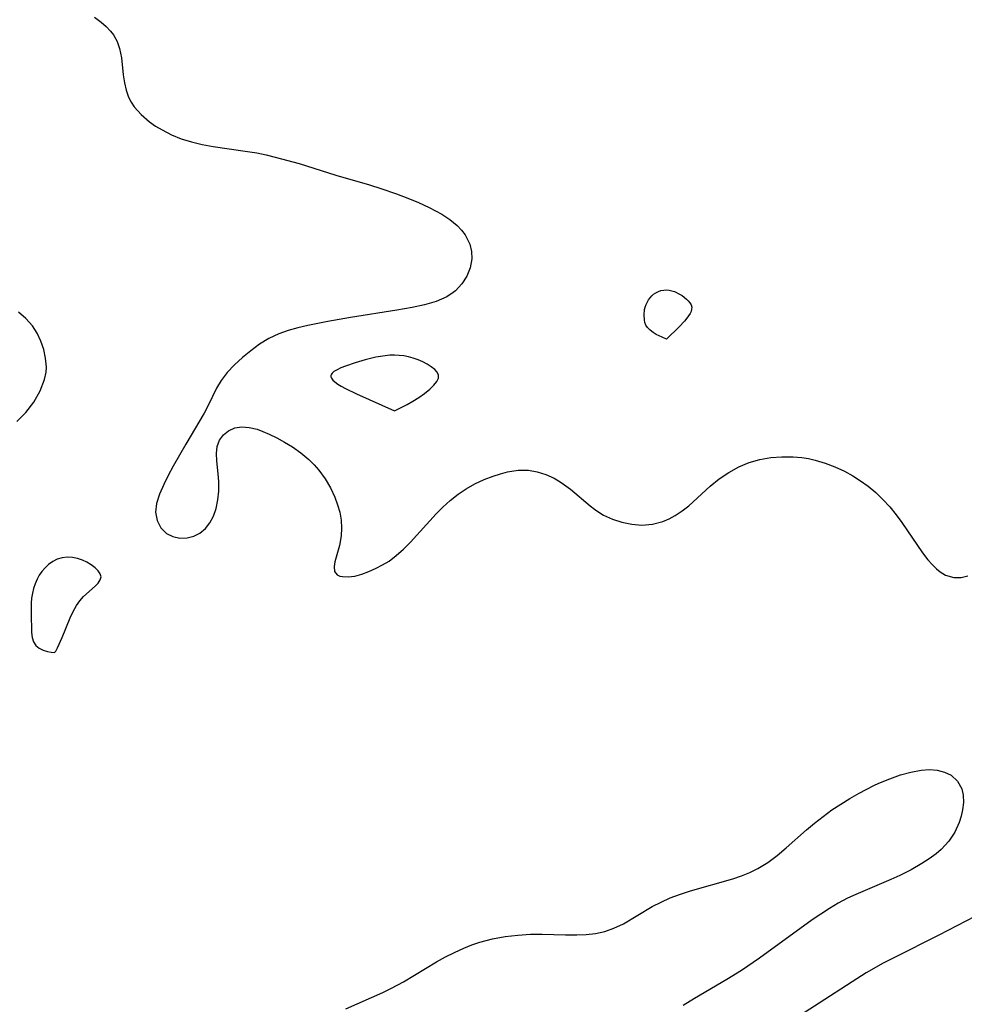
# Model space of a CAD drawing. Header units: inches. Extents: x 1073367 to 1082519, y 1569854 to 1574957.
# Tile 48 of 256: x 1074763 to 1074902, y 1572911 to 1573056. Entities that reach past the tile are written whole.
import ezdxf

# ---------------------------------------------------------------- set-up
doc = ezdxf.new("R2010")
doc.units = ezdxf.units.IN
doc.header["$MEASUREMENT"] = 0
doc.layers.add('CGG_CurvaNivelLidar_v1', color=7, linetype='Continuous', lineweight=30, true_color=0x008008)

msp = doc.modelspace()

# ---------------------------------------------------------------- linework, layer by layer
at = {"layer": 'CGG_CurvaNivelLidar_v1'}
for points in [[(1074774.408, 1573056.1864, 66), (1074775.3785, 1573055.4548, 66), (1074776.1065, 1573054.8079, 66), (1074776.7517, 1573054.1207, 66), (1074777.185, 1573053.5561, 66), (1074777.7153, 1573052.6169, 66), (1074778.0812, 1573051.5462, 66), (1074778.3335, 1573050.2086, 66), (1074778.6124, 1573047.6731, 66), (1074778.7779, 1573046.5353, 66), (1074779.0337, 1573045.4222, 66), (1074779.404, 1573044.4013, 66), (1074779.7693, 1573043.6903, 66), (1074780.2284, 1573042.9981, 66), (1074781.2556, 1573041.8337, 66), (1074782.4778, 1573040.7897, 66), (1074783.3795, 1573040.1572, 66), (1074784.3397, 1573039.5767, 66), (1074785.7081, 1573038.8837, 66), (1074787.152, 1573038.2926, 66), (1074788.6591, 1573037.811, 66), (1074790.2345, 1573037.4395, 66), (1074791.8498, 1573037.1523, 66), (1074796.5636, 1573036.4869, 66), (1074798.2767, 1573036.1978, 66), (1074799.6283, 1573035.9168, 66), (1074800.9752, 1573035.5948, 66), (1074804.4658, 1573034.6268, 66), (1074809.8699, 1573032.9479, 66), (1074814.8379, 1573031.4909, 66), (1074816.4877, 1573030.9855, 66), (1074818.8131, 1573030.1998, 66), (1074820.4504, 1573029.5706, 66), (1074822.0434, 1573028.8926, 66), (1074823.5801, 1573028.1721, 66), (1074825.4401, 1573027.175, 66), (1074826.6535, 1573026.3877, 66), (1074827.7276, 1573025.5157, 66), (1074828.3687, 1573024.8499, 66), (1074828.9098, 1573024.1345, 66), (1074829.5799, 1573022.7822, 66), (1074829.8363, 1573021.7053, 66), (1074829.8782, 1573020.608, 66), (1074829.6525, 1573019.3139, 66), (1074829.1606, 1573018.0729, 66), (1074828.4301, 1573016.9277, 66), (1074827.4707, 1573015.9267, 66), (1074827.1349, 1573015.6601, 66), (1074826.1762, 1573015.0519, 66), (1074824.6198, 1573014.37, 66), (1074822.9038, 1573013.8561, 66), (1074821.0783, 1573013.4554, 66), (1074818.8272, 1573013.0654, 66), (1074812.0134, 1573012.0064, 66), (1074808.7161, 1573011.4251, 66), (1074805.7645, 1573010.8248, 66), (1074804.2844, 1573010.4892, 66), (1074802.8501, 1573010.0992, 66), (1074801.4765, 1573009.6086, 66), (1074800.0343, 1573008.9039, 66), (1074798.6715, 1573008.0619, 66), (1074797.3669, 1573007.1164, 66), (1074796.1281, 1573006.1052, 66), (1074794.9623, 1573005.0466, 66), (1074793.9039, 1573003.931, 66), (1074792.9977, 1573002.7372, 66), (1074792.3395, 1573001.5932, 66), (1074791.1659, 1572999.1633, 66), (1074790.5061, 1572997.9292, 66), (1074787.803, 1572993.3574, 66), (1074785.9574, 1572990.1152, 66), (1074785.2294, 1572988.7621, 66), (1074784.5659, 1572987.4371, 66), (1074783.9432, 1572986.0099, 66), (1074783.5126, 1572984.6433, 66), (1074783.3644, 1572983.3512, 66), (1074783.5859, 1572982.1248, 66), (1074784.1437, 1572981.0611, 66), (1074784.9813, 1572980.2356, 66), (1074785.8991, 1572979.7709, 66), (1074786.9291, 1572979.5507, 66), (1074788.0058, 1572979.5817, 66), (1074788.9692, 1572979.8364, 66), (1074789.8781, 1572980.2953, 66), (1074790.689, 1572980.9494, 66), (1074791.3684, 1572981.7961, 66), (1074791.9035, 1572982.7932, 66), (1074792.2916, 1572983.9001, 66), (1074792.5435, 1572985.164, 66), (1074792.6564, 1572986.4701, 66), (1074792.6626, 1572987.7779, 66), (1074792.6275, 1572988.5034, 66), (1074792.3654, 1572990.9093, 66), (1074792.3046, 1572992.0124, 66), (1074792.4144, 1572993.0315, 66), (1074792.7691, 1572993.9467, 66), (1074793.3459, 1572994.7303, 66), (1074794.1054, 1572995.346, 66), (1074795.017, 1572995.7477, 66), (1074796.0351, 1572995.896, 66), (1074797.1362, 1572995.8208, 66), (1074798.2826, 1572995.5496, 66), (1074799.1625, 1572995.2298, 66), (1074800.0583, 1572994.8397, 66), (1074801.1951, 1572994.2944, 66), (1074802.3459, 1572993.6802, 66), (1074803.4852, 1572992.9864, 66), (1074804.7275, 1572992.0956, 66), (1074805.9017, 1572991.0969, 66), (1074806.6713, 1572990.336, 66), (1074807.3854, 1572989.5248, 66), (1074808.299, 1572988.2722, 66), (1074809.0797, 1572986.9429, 66), (1074809.7265, 1572985.5641, 66), (1074810.1355, 1572984.4586, 66), (1074810.4429, 1572983.3456, 66), (1074810.6442, 1572982.1668, 66), (1074810.7176, 1572981.0091, 66), (1074810.6641, 1572979.8941, 66), (1074810.4066, 1572978.4729, 66), (1074809.7332, 1572976.0579, 66), (1074809.6127, 1572975.3872, 66), (1074809.6792, 1572974.6615, 66), (1074810.0959, 1572974.1486, 66), (1074810.4711, 1572973.9697, 66), (1074810.8419, 1572973.8803, 66), (1074811.6881, 1572973.8443, 66), (1074812.6523, 1572973.972, 66), (1074813.6838, 1572974.2493, 66), (1074814.7305, 1572974.6545, 66), (1074815.7927, 1572975.1396, 66), (1074816.7485, 1572975.6117, 66), (1074817.6965, 1572976.1654, 66), (1074818.7677, 1572976.9679, 66), (1074819.8153, 1572977.918, 66), (1074820.8491, 1572978.9736, 66), (1074824.6107, 1572983.1029, 66), (1074825.6293, 1572984.1185, 66), (1074826.6918, 1572985.0785, 66), (1074827.8443, 1572985.9932, 66), (1074829.0507, 1572986.8094, 66), (1074830.3412, 1572987.5304, 66), (1074831.6691, 1572988.1447, 66), (1074833.0159, 1572988.6648, 66), (1074834.0773, 1572989.0094, 66), (1074835.1381, 1572989.2844, 66), (1074836.6755, 1572989.525, 66), (1074838.1938, 1572989.5308, 66), (1074839.4952, 1572989.3091, 66), (1074840.7615, 1572988.9015, 66), (1074841.9832, 1572988.3413, 66), (1074843.0131, 1572987.7395, 66), (1074844.3745, 1572986.746, 66), (1074847.2989, 1572984.2844, 66), (1074847.9034, 1572983.8088, 66), (1074848.5592, 1572983.3444, 66), (1074849.2317, 1572982.9411, 66), (1074850.5751, 1572982.3506, 66), (1074851.9576, 1572981.9054, 66), (1074853.4026, 1572981.5947, 66), (1074854.8875, 1572981.476, 66), (1074856.4273, 1572981.6105, 66), (1074857.9494, 1572982.0078, 66), (1074858.8834, 1572982.3926, 66), (1074859.7886, 1572982.875, 66), (1074860.7974, 1572983.5461, 66), (1074861.7663, 1572984.3117, 66), (1074864.9299, 1572987.1809, 66), (1074866.2614, 1572988.2488, 66), (1074867.6737, 1572989.2112, 66), (1074869.1658, 1572990.0326, 66), (1074870.6766, 1572990.6543, 66), (1074872.2405, 1572991.0972, 66), (1074873.8469, 1572991.3813, 66), (1074875.4783, 1572991.5194, 66), (1074877.1182, 1572991.5142, 66), (1074878.4177, 1572991.4006, 66), (1074879.3872, 1572991.2424, 66), (1074880.3499, 1572991.0263, 66), (1074881.8308, 1572990.5895, 66), (1074883.2838, 1572990.0391, 66), (1074884.6981, 1572989.3775, 66), (1074885.8857, 1572988.7131, 66), (1074887.0337, 1572987.9738, 66), (1074888.1396, 1572987.1682, 66), (1074889.2687, 1572986.2391, 66), (1074890.3318, 1572985.2357, 66), (1074891.3334, 1572984.138, 66), (1074892.2657, 1572982.9791, 66), (1074893.0952, 1572981.8471, 66), (1074896.1709, 1572977.3591, 66), (1074896.9366, 1572976.3614, 66), (1074897.5567, 1572975.6458, 66), (1074898.1948, 1572975.0149, 66), (1074898.7297, 1572974.5796, 66), (1074899.5187, 1572974.1064, 66), (1074900.7444, 1572973.7401, 66), (1074901.8187, 1572973.7325, 66), (1074902.8401, 1572973.9792, 66)], [(1074762.979, 1572996.7207, 66), (1074764.306, 1572998.0285, 66), (1074765.4705, 1572999.5499, 66), (1074766.4026, 1573001.1923, 66), (1074767.0367, 1573002.8548, 66), (1074767.2647, 1573003.9586, 66), (1074767.3086, 1573004.6905, 66), (1074767.1892, 1573005.9988, 66), (1074766.9157, 1573007.2835, 66), (1074766.5046, 1573008.528, 66), (1074765.9548, 1573009.7077, 66), (1074765.2529, 1573010.7931, 66), (1074764.3007, 1573011.8422, 66), (1074763.1972, 1573012.7608, 66)], [(1074811.3326, 1572910.3341, 65.5), (1074816.7701, 1572912.711, 65.5), (1074818.0852, 1572913.3411, 65.5), (1074819.8291, 1572914.2732, 65.5), (1074824.667, 1572917.2006, 65.5), (1074825.9831, 1572917.9353, 65.5), (1074827.3214, 1572918.6193, 65.5), (1074828.6807, 1572919.2444, 65.5), (1074829.8627, 1572919.7237, 65.5), (1074831.0639, 1572920.1374, 65.5), (1074832.9007, 1572920.615, 65.5), (1074834.7715, 1572920.9489, 65.5), (1074836.6602, 1572921.1684, 65.5), (1074838.4995, 1572921.2832, 65.5), (1074840.2045, 1572921.2938, 65.5), (1074843.6365, 1572921.1951, 65.5), (1074845.3199, 1572921.1795, 65.5), (1074846.7146, 1572921.2333, 65.5), (1074848.0774, 1572921.3885, 65.5), (1074849.4481, 1572921.6933, 65.5), (1074850.7639, 1572922.1519, 65.5), (1074852.1601, 1572922.8339, 65.5), (1074856.3971, 1572925.3468, 65.5), (1074857.7077, 1572926.0197, 65.5), (1074859.0663, 1572926.6238, 65.5), (1074860.5447, 1572927.1816, 65.5), (1074862.0571, 1572927.6745, 65.5), (1074868.2536, 1572929.4376, 65.5), (1074869.5226, 1572929.8635, 65.5), (1074870.7569, 1572930.3518, 65.5), (1074871.9448, 1572930.928, 65.5), (1074873.3875, 1572931.8213, 65.5), (1074874.7604, 1572932.8545, 65.5), (1074876.0882, 1572933.9832, 65.5), (1074879.0729, 1572936.6344, 65.5), (1074880.2899, 1572937.643, 65.5), (1074881.543, 1572938.6207, 65.5), (1074882.8334, 1572939.5576, 65.5), (1074884.1385, 1572940.4299, 65.5), (1074885.4739, 1572941.2538, 65.5), (1074886.8326, 1572942.029, 65.5), (1074889.0002, 1572943.1393, 65.5), (1074889.7545, 1572943.488, 65.5), (1074891.3304, 1572944.1488, 65.5), (1074892.904, 1572944.7075, 65.5), (1074894.4583, 1572945.141, 65.5), (1074895.9734, 1572945.4163, 65.5), (1074897.1782, 1572945.4948, 65.5), (1074898.3172, 1572945.4151, 65.5), (1074899.3983, 1572945.1443, 65.5), (1074900.3453, 1572944.6773, 65.5), (1074901.2978, 1572943.806, 65.5), (1074901.9196, 1572942.6813, 65.5), (1074902.1402, 1572941.7167, 65.5), (1074902.1763, 1572940.675, 65.5), (1074902.0556, 1572939.5842, 65.5), (1074901.8486, 1572938.6535, 65.5), (1074901.5496, 1572937.7212, 65.5), (1074900.9026, 1572936.304, 65.5), (1074900.026, 1572934.9727, 65.5), (1074898.8845, 1572933.7458, 65.5), (1074898.1469, 1572933.1117, 65.5), (1074897.1432, 1572932.3679, 65.5), (1074896.0721, 1572931.6754, 65.5), (1074894.471, 1572930.7675, 65.5), (1074892.7998, 1572929.9277, 65.5), (1074891.513, 1572929.3326, 65.5), (1074886.3516, 1572927.1499, 65.5), (1074885.1056, 1572926.569, 65.5), (1074883.7735, 1572925.8558, 65.5), (1074882.4739, 1572925.0747, 65.5), (1074879.9373, 1572923.3781, 65.5), (1074872.1777, 1572917.76, 65.5), (1074869.5558, 1572915.969, 65.5), (1074867.3862, 1572914.6181, 65.5), (1074862.6104, 1572911.8245, 65.5), (1074860.9735, 1572910.8032, 65.5)], [(1074911.7845, 1572927.9966, 66), (1074898.5601, 1572921.1331, 66), (1074891.9377, 1572917.8309, 66), (1074890.3765, 1572917.0192, 66), (1074887.8692, 1572915.6028, 66), (1074885.7915, 1572914.299, 66), (1074880.9533, 1572911.1265, 66), (1074874.801, 1572907.1572, 66)]]:
    msp.add_polyline3d(points, dxfattribs=at)
for points in [[(1074858.5, 1573008.8247, 66), (1074857.8673, 1573009.0817, 66), (1074856.992, 1573009.5192, 66), (1074856.5275, 1573009.8079, 66), (1074856.0941, 1573010.1398, 66), (1074855.7299, 1573010.5132, 66), (1074855.4858, 1573010.8846, 66), (1074855.3292, 1573011.2668, 66), (1074855.2539, 1573011.6395, 66), (1074855.2144, 1573012.399, 66), (1074855.2895, 1573013.1635, 66), (1074855.3776, 1573013.5362, 66), (1074855.5057, 1573013.8971, 66), (1074855.8612, 1573014.5732, 66), (1074856.3278, 1573015.1645, 66), (1074856.6034, 1573015.4127, 66), (1074856.9421, 1573015.6384, 66), (1074857.3092, 1573015.8162, 66), (1074857.6959, 1573015.9479, 66), (1074858.0952, 1573016.0304, 66), (1074858.5015, 1573016.0561, 66), (1074858.8986, 1573016.0197, 66), (1074859.2945, 1573015.9322, 66), (1074859.6858, 1573015.8039, 66), (1074860.4384, 1573015.4486, 66), (1074860.7946, 1573015.2236, 66), (1074861.4379, 1573014.7105, 66), (1074861.7139, 1573014.4324, 66), (1074861.9463, 1573014.1437, 66), (1074862.1197, 1573013.8457, 66), (1074862.2124, 1573013.5383, 66), (1074862.2058, 1573013.2212, 66), (1074862.1157, 1573012.8969, 66), (1074861.9624, 1573012.5677, 66), (1074861.5004, 1573011.8776, 66), (1074861.1659, 1573011.4756, 66), (1074860.3864, 1573010.64, 66)], [(1074818.5, 1572998.2583, 66.5), (1074820.3529, 1572999.1883, 66.5), (1074821.1924, 1572999.6723, 66.5), (1074822.0638, 1573000.2272, 66.5), (1074822.9097, 1573000.826, 66.5), (1074823.6766, 1573001.4384, 66.5), (1074824.3098, 1573002.0331, 66.5), (1074824.7533, 1573002.578, 66.5), (1074824.9683, 1573003.0532, 66.5), (1074824.9924, 1573003.5023, 66.5), (1074824.7958, 1573003.9443, 66.5), (1074824.4203, 1573004.3628, 66.5), (1074823.918, 1573004.7591, 66.5), (1074823.326, 1573005.1313, 66.5), (1074822.6696, 1573005.4747, 66.5), (1074821.9656, 1573005.7814, 66.5), (1074821.2242, 1573006.0393, 66.5), (1074820.5679, 1573006.2113, 66.5), (1074819.895, 1573006.3385, 66.5), (1074819.2107, 1573006.4206, 66.5), (1074818.5187, 1573006.4537, 66.5), (1074817.8342, 1573006.4353, 66.5), (1074817.1475, 1573006.3741, 66.5), (1074815.7753, 1573006.1539, 66.5), (1074814.2133, 1573005.7839, 66.5), (1074812.6959, 1573005.3409, 66.5), (1074811.2759, 1573004.8524, 66.5), (1074810.6333, 1573004.5925, 66.5), (1074810.0627, 1573004.32, 66.5), (1074809.5946, 1573004.0313, 66.5), (1074809.3334, 1573003.7989, 66.5), (1074809.2281, 1573003.6556, 66.5), (1074809.153, 1573003.4572, 66.5), (1074809.1584, 1573003.249, 66.5), (1074809.2316, 1573003.0561, 66.5), (1074809.4266, 1573002.7882, 66.5), (1074809.7103, 1573002.5219, 66.5), (1074810.1549, 1573002.1967, 66.5), (1074810.6803, 1573001.8737, 66.5), (1074811.3027, 1573001.5359, 66.5), (1074812.9351, 1573000.7471, 66.5)], [(1074768.5, 1572962.7426, 66), (1074768.5648, 1572962.763, 66), (1074768.6895, 1572962.9385, 66), (1074768.9447, 1572963.4114, 66), (1074769.6187, 1572964.9216, 66), (1074770.8244, 1572967.8225, 66), (1074771.2699, 1572968.7737, 66), (1074771.7353, 1572969.6318, 66), (1074772.2185, 1572970.3454, 66), (1074772.7665, 1572970.9489, 66), (1074774.4709, 1572972.4689, 66), (1074774.9218, 1572972.9348, 66), (1074775.2346, 1572973.3963, 66), (1074775.3479, 1572973.8597, 66), (1074775.2231, 1572974.31, 66), (1074774.9098, 1572974.7583, 66), (1074774.4583, 1572975.1955, 66), (1074773.9059, 1572975.6103, 66), (1074773.2796, 1572975.9884, 66), (1074772.5989, 1572976.3116, 66), (1074771.8775, 1572976.5563, 66), (1074771.1284, 1572976.6986, 66), (1074770.3699, 1572976.7363, 66), (1074769.6223, 1572976.6641, 66), (1074768.9068, 1572976.4673, 66), (1074768.2379, 1572976.13, 66), (1074767.6216, 1572975.6763, 66), (1074767.0586, 1572975.1317, 66), (1074766.6385, 1572974.6276, 66), (1074766.2621, 1572974.0812, 66), (1074765.9361, 1572973.4971, 66), (1074765.6512, 1572972.8377, 66), (1074765.4248, 1572972.1492, 66), (1074765.2511, 1572971.441, 66), (1074765.1279, 1572970.7208, 66), (1074765.0561, 1572969.9955, 66), (1074765.0499, 1572968.5248, 66), (1074765.1376, 1572965.643, 66), (1074765.2175, 1572964.9253, 66), (1074765.4061, 1572964.2849, 66), (1074765.7519, 1572963.7536, 66), (1074766.2564, 1572963.3567, 66), (1074766.8544, 1572963.0721, 66), (1074767.46, 1572962.8835, 66), (1074767.9899, 1572962.7757, 66)]]:
    msp.add_polyline3d(points, close=True, dxfattribs=at)

doc.saveas('drawing.dxf')
